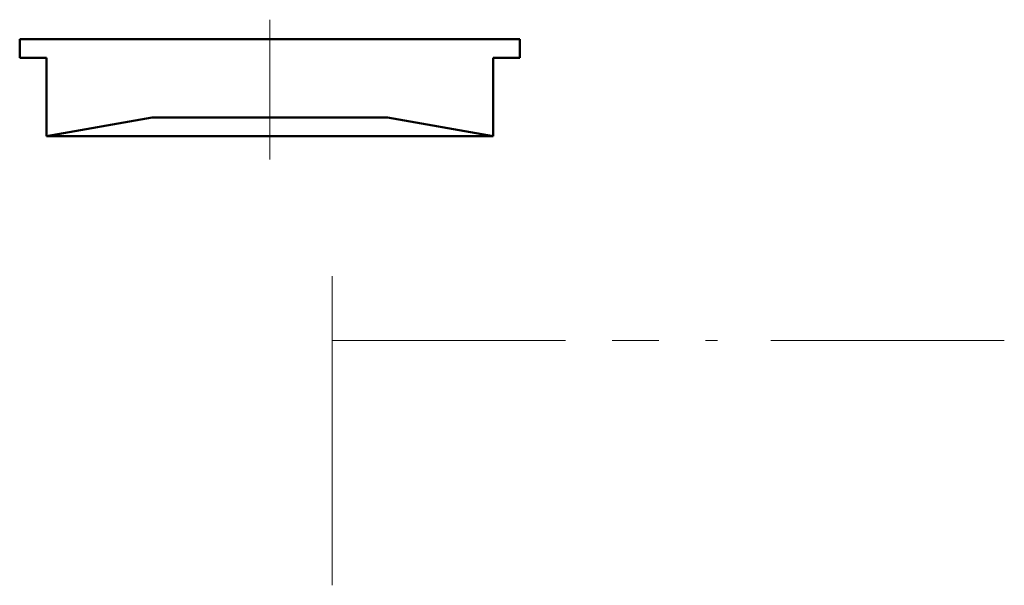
# Model space of a CAD drawing. Extents: x 133.8 to 160.2, y 182.5 to 197.6.
import ezdxf

# ---------------------------------------------------------------- set-up
doc = ezdxf.new("R2010")
doc.units = 0
doc.header["$LTSCALE"] = 5
doc.linetypes.add('AUSGEZOGEN', pattern=[0])
doc.linetypes.add('MITTE', pattern=[2, 1.25, -0.25, 0.25, -0.25])
doc.layers.add('K5', color=2, linetype='AUSGEZOGEN', lineweight=50)
doc.layers.add('M2', color=1, linetype='MITTE', lineweight=18)

msp = doc.modelspace()

# ---------------------------------------------------------------- linework, layer by layer
at = {"layer": 'K5'}
for p, q in [((133.781, 197.114), (133.781, 196.614)), ((140.481, 197.114), (133.781, 197.114)), ((140.481, 197.114), (147.181, 197.114)), ((147.181, 197.114), (147.181, 196.614)), ((134.496, 196.614), (133.781, 196.614)), ((134.496, 196.614), (134.496, 194.514)), ((146.466, 196.614), (147.181, 196.614)), ((146.466, 196.614), (146.466, 194.514)), ((134.496, 194.514), (137.332, 195.014)), ((137.332, 195.014), (140.481, 195.014)), ((143.631, 195.014), (140.481, 195.014)), ((146.466, 194.514), (143.631, 195.014)), ((140.481, 194.514), (134.496, 194.514)), ((140.481, 194.514), (146.466, 194.514))]:
    msp.add_line(p, q, dxfattribs=at)
at = {"layer": 'M2'}
for p, q in [((140.481, 197.634), (140.481, 193.89)), ((142.155, 190.768), (142.155, 187.024)), ((142.155, 189.048), (152.471, 189.048))]:
    msp.add_line(p, q, dxfattribs=at)
at = {"layer": 'M2', "extrusion": (0, 1, 0)}
for q in [(153.556, 189.048), (154.961, 189.048, 3)]:
    msp.add_line((160.157, 189.048), q, dxfattribs=at)
at = {"layer": 'M2', "extrusion": (1, 0, 0)}
msp.add_line((142.155, 187.648), (142.155, 182.489), dxfattribs=at)

doc.saveas('drawing.dxf')
